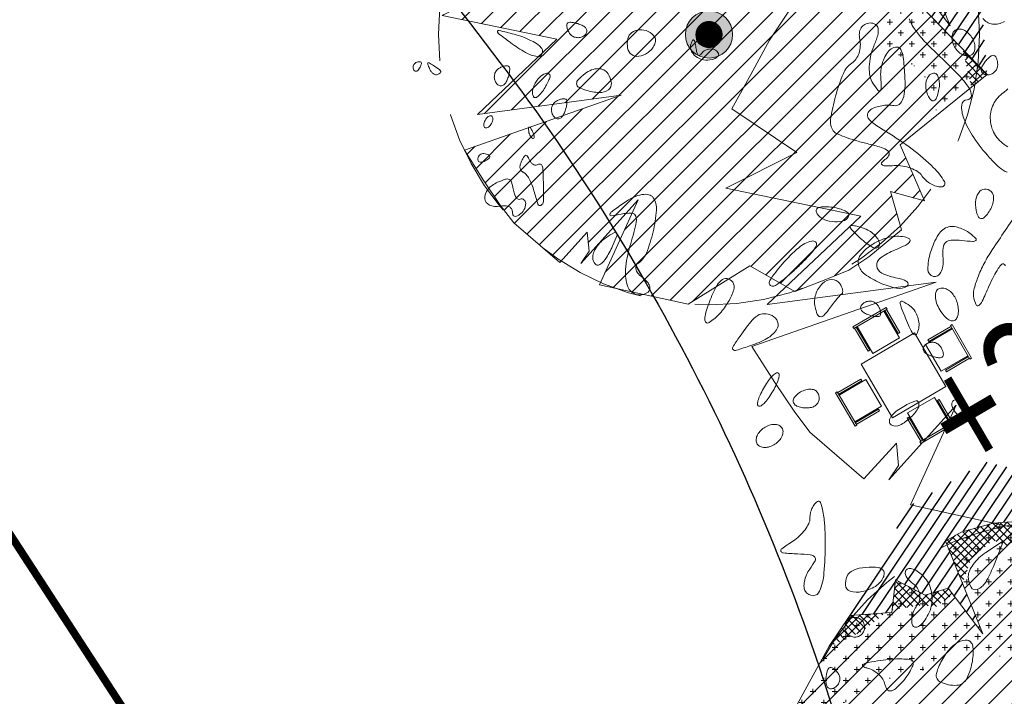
# Model space of a CAD drawing. Header units: millimetres. Extents: x -1402 to -179, y -280 to 6164.
# Tile 102 of 212: x -767 to -755, y 2757 to 2766. Entities that reach past the tile are written whole.
import ezdxf

# ---------------------------------------------------------------- set-up
doc = ezdxf.new("R2010")
doc.units = ezdxf.units.MM
for name, pattern in [('AJN-Limite', [1.25, 0.5, -0.25, 0, -0.25, 0, -0.25]), ('AJN-Projection', [0.375, 0.25, -0.125]), ('DASH', [0.35, 0.25, -0.1])]:
    doc.linetypes.add(name, pattern=pattern)
doc.layers.get('0').update_dxf_attribs({"linetype": 'CONTINUOUS'})
for name, color, linetype in [('AJN-2-SBT-V', 51, 'CONTINUOUS'), ('AJN-6-VGT-OMBRE', 251, 'CONTINUOUS'), ('AJN-6-VGT-OMBRE-G', 251, 'CONTINUOUS')]:
    doc.layers.add(name, color=color, linetype=linetype)
for name, color, linetype, lineweight, true_color in [('AJN-6-Etang', 7, 'CONTINUOUS', 15, 0x46a499), ('AJN-6-PAY-TRONC', 7, 'CONTINUOUS', 9, 0x1d3a2b), ('AJN-6-VGT- GRAND ARBRE', 7, 'CONTINUOUS', 9, 0x23583a), ('AJN-6-VGT-ARBRE 2', 7, 'CONTINUOUS', 9, 0x25601a), ('AJN-6-VGT-ARBRE 5', 7, 'CONTINUOUS', 9, 0x677f2e), ('AJN-6-VGT-Bouleau', 7, 'CONTINUOUS', 9, 0x2a6a10), ('AJN-6-VGT-MOTIF EXIST', 7, 'CONTINUOUS', 9, 0x23583a)]:
    doc.layers.add(name, color=color, linetype=linetype, lineweight=lineweight, true_color=true_color)
for name, color, linetype, lineweight in [('AJN-7-500-A', 10, 'CONTINUOUS', 18), ('AJN-8-252-H', 252, 'CONTINUOUS', 20), ('GEO-1-LIM-V', 10, 'AJN-Limite', 25)]:
    doc.layers.add(name, color=color, linetype=linetype, lineweight=lineweight)
doc.styles.get("Standard").update_dxf_attribs({"font": 'rs.shx', "bigfont": 'hztxt.shx'})
pattern_1 = [(45, (-4601.89262, 23.74093), (-0.0883883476, 0.0883883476), []), (135, (-4601.89262, 23.74093), (-0.0883883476, -0.0883883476), [])]

# ---------------------------------------------------------------- blocks, each defined once
blk = doc.blocks.new('table ext 1')
at = {"lineweight": 0, "ltscale": 0.1}
for p, q in [((-6648.44, -1492.046), (-6648.44, -1492.071)), ((-6648.44, -1492.071), (-6648.44, -1492.046)), ((-6648.44, -1492.046), (-6647.94, -1492.046)), ((-6647.94, -1492.071), (-6648.44, -1492.071)), ((-6648.428, -1492.071), (-6648.428, -1492.416)), ((-6648.403, -1492.416), (-6648.403, -1492.071)), ((-6648.39, -1492.071), (-6648.39, -1492.471)), ((-6647.99, -1492.471), (-6647.99, -1492.071)), ((-6647.978, -1492.416), (-6647.978, -1492.071)), ((-6647.953, -1492.071), (-6647.953, -1492.416)), ((-6647.94, -1492.046), (-6647.94, -1492.071)), ((-6647.94, -1492.071), (-6647.94, -1492.046)), ((-6648.428, -1492.416), (-6648.403, -1492.416)), ((-6647.953, -1492.416), (-6647.978, -1492.416)), ((-6647.79, -1492.517), (-6648.59, -1492.517)), ((-6648.59, -1492.517), (-6648.59, -1493.317)), ((-6648.39, -1492.471), (-6647.99, -1492.471)), ((-6647.79, -1493.317), (-6647.79, -1492.517)), ((-6649.061, -1492.667), (-6649.036, -1492.667)), ((-6649.036, -1492.667), (-6649.061, -1492.667)), ((-6649.061, -1492.667), (-6649.061, -1493.167)), ((-6649.036, -1493.167), (-6649.036, -1492.667)), ((-6649.036, -1492.679), (-6648.691, -1492.679)), ((-6648.691, -1492.704), (-6649.036, -1492.704)), ((-6648.691, -1492.679), (-6648.691, -1492.704)), ((-6647.344, -1492.679), (-6647.69, -1492.679)), ((-6647.69, -1492.679), (-6647.69, -1492.704)), ((-6647.69, -1492.704), (-6647.344, -1492.704)), ((-6647.344, -1493.167), (-6647.344, -1492.667)), ((-6647.319, -1492.667), (-6647.344, -1492.667)), ((-6647.344, -1492.667), (-6647.319, -1492.667)), ((-6647.319, -1492.667), (-6647.319, -1493.167)), ((-6649.036, -1492.717), (-6648.636, -1492.717)), ((-6648.636, -1492.717), (-6648.636, -1493.117)), ((-6647.344, -1492.717), (-6647.744, -1492.717)), ((-6647.744, -1492.717), (-6647.744, -1493.117)), ((-6649.061, -1493.167), (-6649.036, -1493.167)), ((-6649.036, -1493.167), (-6649.061, -1493.167)), ((-6648.636, -1493.117), (-6649.036, -1493.117)), ((-6648.691, -1493.129), (-6649.036, -1493.129)), ((-6649.036, -1493.154), (-6648.691, -1493.154)), ((-6648.691, -1493.154), (-6648.691, -1493.129)), ((-6647.744, -1493.117), (-6647.344, -1493.117)), ((-6647.69, -1493.154), (-6647.69, -1493.129)), ((-6647.69, -1493.129), (-6647.344, -1493.129)), ((-6647.344, -1493.154), (-6647.69, -1493.154)), ((-6647.319, -1493.167), (-6647.344, -1493.167)), ((-6647.344, -1493.167), (-6647.319, -1493.167)), ((-6648.59, -1493.317), (-6647.79, -1493.317)), ((-6648.428, -1493.763), (-6648.428, -1493.418)), ((-6648.428, -1493.418), (-6648.403, -1493.418)), ((-6648.403, -1493.418), (-6648.403, -1493.763)), ((-6648.39, -1493.763), (-6648.39, -1493.363)), ((-6648.39, -1493.363), (-6647.99, -1493.363)), ((-6647.99, -1493.363), (-6647.99, -1493.763)), ((-6647.953, -1493.418), (-6647.978, -1493.418)), ((-6647.978, -1493.418), (-6647.978, -1493.763)), ((-6647.953, -1493.763), (-6647.953, -1493.418)), ((-6647.94, -1493.763), (-6648.44, -1493.763)), ((-6648.44, -1493.788), (-6648.44, -1493.763)), ((-6648.44, -1493.763), (-6648.44, -1493.788)), ((-6648.44, -1493.788), (-6647.94, -1493.788)), ((-6647.94, -1493.788), (-6647.94, -1493.763)), ((-6647.94, -1493.763), (-6647.94, -1493.788))]:
    blk.add_line(p, q, dxfattribs=at)
blk = doc.blocks.new('ARBRE 2')
at = {"layer": 'AJN-6-VGT-OMBRE'}
h = blk.add_hatch(dxfattribs=at)
h.set_pattern_fill('ANSI31', color=256, scale=1.6, angle=45)
h.set_pattern_definition([(90, (-1859450.546, -3145762.69111), (-0.2, 3e-17), [])])
h.paths.add_polyline_path([(3.64, 4.599), (2.983, 5.847), (2.077, 6.504), (0.484, 6.39), (-0.363, 6.701), (-2.229, 5.852), (-2.624, 4.608), (-3.582, 5.482), (-5.154, 4.911), (-5.97, 3.233), (-5.724, 0.621), (-5.025, 1.165), (-5.343, 1.786), (-4.644, 1.863), (-4.325, 2.252), (-3.18, 1.863), (-4.92, 3.044), (-4.757, 3.39), (-4.298, 3.925), (-3.753, 4.349), (-2.353, 2.796), (-1.145, 5.669), (-0.7, 5.436), (0.191, 5.592), (0.318, 4.971), (1.909, 5.515), (2.863, 3.107), (5.343, 2.563), (4.635, 3.461)])
at = {"layer": 'AJN-6-VGT-ARBRE 2'}
blk.add_lwpolyline([(-4.757, 3.39), (-4.298, 3.925), (-3.753, 4.349), (-2.353, 2.796), (-1.145, 5.669), (-0.7, 5.436), (0.191, 5.592), (0.318, 4.971), (1.909, 5.515), (2.863, 3.107), (5.343, 2.563), (4.644, 0.311), (5.725, -0.389), (5.025, -0.621), (5.661, -1.165), (5.407, -2.02), (5.216, -2.485), (4.898, -2.952), (4.516, -3.496), (3.435, -3.573), (2.799, -4.971), (1.018, -5.671), (0.7, -3.729), (0.445, -5.515), (0.445, -5.204), (0.191, -4.894), (0.063, -5.748), (-1.208, -5.592), (-1.653, -5.437), (-2.226, -5.204), (-2.926, -4.894), (-0.827, -2.098), (-3.117, -4.117), (-2.608, -1.864), (-4.898, -2.796), (-4.198, -1.554), (-5.598, -1.554), (-5.661, -0.854), (-5.724, -0.156), (-5.724, 0.621), (-5.025, 1.165), (-5.343, 1.786), (-4.644, 1.863), (-4.325, 2.252), (-3.18, 1.863), (-4.92, 3.044)], close=True, dxfattribs=at)
at = {"layer": 'AJN-6-VGT-ARBRE 2', "const_width": 0.286}
blk.add_lwpolyline([(-0.143, 0, 1), (0.143, 0, 1)], format="xyb", close=True, dxfattribs=at)
blk = doc.blocks.new('Arbre 5')
at = {"layer": 'AJN-6-PAY-TRONC', "linetype": 'Continuous'}
h = blk.add_hatch(color=256, dxfattribs=at)
edge = h.paths.add_edge_path()
edge.add_arc((0, 0), 0.538, 0, 360)
at = {"layer": 'AJN-6-VGT-ARBRE 5'}
h = blk.add_hatch(dxfattribs=at)
h.set_pattern_fill('ANSI31', color=256, scale=3)
h.set_pattern_definition([(45, (-4601.89262, 23.74093), (-0.265165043, 0.265165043), [])])
h.paths.add_polyline_path([(-2.23, 5.901), (-1.496, 6.106), (-0.753, 6.158), (-0.43, 3.923), (2.381, 5.775), (2.641, 5.298), (3.533, 4.902), (3.274, 4.269), (5.028, 3.8), (4.436, 1.066), (6.335, -0.913), (4.353, -2.513), (4.903, -3.791), (4.135, -3.578), (4.379, -4.448), (3.636, -5.063), (3.185, -5.366), (2.62, -5.593), (1.95, -5.851), (0.933, -5.271), (-0.477, -6.143), (-2.496, -5.7), (-1.614, -3.766), (-2.916, -5.215), (-2.729, -4.937), (-2.771, -4.505), (-3.399, -5.195), (-4.446, -4.291), (-4.752, -3.884), (-5.126, -3.331), (-5.567, -2.632), (-2.003, -1.385), (-5.271, -1.82), (-3.461, -0.105), (-6.075, 0.436), (-4.701, 1.13), (-5.956, 1.971), (-5.593, 2.637), (-5.229, 3.302), (-4.762, 3.999), (-3.808, 4.066), (-3.72, 4.815), (-3.046, 4.463), (-2.526, 4.621), (-1.733, 3.584), (-2.584, 5.69)])
h = blk.add_hatch(dxfattribs=at)
h.set_pattern_fill('CROSS', color=256)
h.set_pattern_definition([(0, (-4601.89262, 23.74093), (0.25, 0.25), [0.125, -0.375]), (90, (-4601.83012, 23.67843), (-0.25, 0.25), [0.125, -0.375])])
h.paths.add_polyline_path([(5.028, 3.8), (3.274, 4.269), (3.533, 4.902), (2.641, 5.298), (2.381, 5.775), (-0.43, 3.923), (-0.753, 6.158), (-1.496, 6.106), (-2.23, 5.901), (-2.584, 5.69), (-1.733, 3.584), (-2.526, 4.621), (-3.046, 4.463), (-3.72, 4.815), (-3.808, 4.066), (-4.762, 3.999), (-5.229, 3.302), (-5.593, 2.637), (-5.956, 1.971), (-5.727, 1.818), (-4.803, 2.037), (-4.302, 2.481), (-3.558, 2.61), (-3.243, 2.638), (-3, 2.824), (-2.599, 3.039), (-2.07, 3.21), (-1.483, 3.11), (-1.039, 2.953), (-0.667, 2.981), (-0.324, 3.024), (0.235, 3.21), (1.208, 3.067), (1.608, 2.996), (2.195, 2.467), (2.281, 2.138), (2.911, 1.637), (3.24, 1.594), (3.626, 1.165), (3.998, 0.464), (3.998, 0.207), (3.998, -0.237), (4.857, -0.852), (5.113, -1.419), (5.18, -1.846), (6.335, -0.913), (4.436, 1.066)])
at = {"layer": 'AJN-6-VGT-ARBRE 5', "linetype": 'Continuous'}
h = blk.add_hatch(dxfattribs=at)
h.set_pattern_fill('ANSI37', color=256)
h.set_pattern_definition(pattern_1)
h.paths.add_polyline_path([(-0.753, 6.158), (-1.496, 6.106), (-2.23, 5.901), (-2.584, 5.69), (-2.198, 4.734), (-1.992, 5.311), (-1.495, 5.712), (-1.076, 5.551), (-0.671, 5.59)])
h = blk.add_hatch(dxfattribs=at)
h.set_pattern_fill('ANSI37', color=256)
h.set_pattern_definition(pattern_1)
h.paths.add_polyline_path([(2.641, 5.298), (2.381, 5.775), (1.695, 5.323), (2.492, 5.088), (3.122, 4.784), (3.389, 4.55), (3.533, 4.902)])
h = blk.add_hatch(dxfattribs=at)
h.set_pattern_fill('ANSI37', color=256)
h.set_pattern_definition(pattern_1)
h.paths.add_polyline_path([(-2.414, 4.473), (-2.526, 4.621), (-3.046, 4.463), (-3.72, 4.815), (-3.8, 4.135), (-3.133, 4.235), (-2.804, 4.196)])
h = blk.add_hatch(dxfattribs=at)
h.set_pattern_fill('ANSI37', color=256)
h.set_pattern_definition(pattern_1)
h.paths.add_polyline_path([(-3.956, 4.055), (-4.762, 3.999), (-5.229, 3.302), (-5.236, 3.29), (-4.505, 3.623)])
h = blk.add_hatch(dxfattribs=at)
h.set_pattern_fill('ANSI37', color=256)
h.set_pattern_definition(pattern_1)
h.paths.add_polyline_path([(5.028, 3.8), (3.904, 4.101), (4.1, 3.929), (4.58, 3.598), (4.81, 2.796)])
h = blk.add_hatch(dxfattribs=at)
h.set_pattern_fill('ANSI37', color=256)
h.set_pattern_definition(pattern_1)
h.paths.add_polyline_path([(5.77, -0.324), (5.974, -1.205), (6.335, -0.913)])
at = {"layer": 'AJN-6-VGT-OMBRE-G'}
h = blk.add_hatch(dxfattribs=at)
h.set_pattern_fill('ANSI31', color=256, scale=1.728, angle=11.1742)
h.set_pattern_definition([(56.174208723, (-3559528.00428, -1704447.6919), (-0.1794385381, 0.120240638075), [])])
h.paths.add_polyline_path([(6.03, 1.938), (6.192, 3.453), (5.773, 4.586), (4.276, 5.442), (3.702, 6.23), (1.519, 6.591), (0.416, 5.712), (0.082, 7.072), (-1.671, 7.504), (-3.413, 6.49), (-4.762, 3.999), (-3.808, 4.066), (-3.72, 4.815), (-3.046, 4.463), (-2.526, 4.621), (-1.733, 3.584), (-2.584, 5.69), (-2.23, 5.901), (-1.496, 6.106), (-0.753, 6.158), (-0.43, 3.923), (2.381, 5.775), (2.641, 5.298), (3.533, 4.902), (3.274, 4.269), (5.028, 3.8), (4.436, 1.066), (6.335, -0.913), (6.239, 0.319)])
at = {"layer": 'AJN-6-PAY-TRONC', "linetype": 'AJN-Projection', "ltscale": 10}
blk.add_circle((0, 0), 6.161, dxfattribs=at)
at = {"layer": 'AJN-6-PAY-TRONC', "linetype": 'Continuous'}
blk.add_circle((0, 0), 0.538, dxfattribs=at)
at = {"layer": 'AJN-6-VGT-ARBRE 2', "const_width": 0.309}
blk.add_lwpolyline([(-0.128, 0.086, 1), (0.128, -0.086, 1)], format="xyb", close=True, dxfattribs=at)
at = {"layer": 'AJN-6-VGT-ARBRE 5'}
blk.add_lwpolyline([(-2.23, 5.901), (-1.496, 6.106), (-0.753, 6.158), (-0.43, 3.923), (2.381, 5.775), (2.641, 5.298), (3.533, 4.902), (3.274, 4.269), (5.028, 3.8), (4.436, 1.066), (6.335, -0.913), (4.353, -2.513), (4.903, -3.791), (4.135, -3.578), (4.379, -4.448), (3.636, -5.063), (3.185, -5.366), (2.62, -5.593), (1.95, -5.851), (0.933, -5.271), (-0.477, -6.143), (-2.496, -5.7), (-1.614, -3.766), (-2.916, -5.215), (-2.729, -4.937), (-2.771, -4.505), (-3.399, -5.195), (-4.446, -4.291), (-4.752, -3.884), (-5.126, -3.331), (-5.567, -2.632), (-2.003, -1.385), (-5.271, -1.82), (-3.461, -0.105), (-6.075, 0.436), (-4.701, 1.13), (-5.956, 1.971), (-5.593, 2.637), (-5.229, 3.302), (-4.762, 3.999), (-3.808, 4.066), (-3.72, 4.815), (-3.046, 4.463), (-2.526, 4.621), (-1.733, 3.584), (-2.584, 5.69)], close=True, dxfattribs=at)
blk = doc.blocks.new('PAYSAGE 2')
at = {"layer": 'AJN-6-VGT-MOTIF EXIST'}
for points in [[(0.467, 14.908, 0.113218), (0.52, 14.858, 0.100252), (0.591, 14.834, 0.094071), (0.67, 14.838, 0.086463), (0.744, 14.87, -0.05529)], [(0.787, 13.998, -0.080796), (0.738, 13.952, 0.134518), (0.602, 13.797, 0.132046), (0.563, 13.594, 0.128313), (0.631, 13.394, 0.123555), (0.789, 13.25, -0.032417)], [(0.782, 12.92, -0.089457), (0.68, 12.982, -0.028367), (0.553, 13.109, -0.03349), (0.348, 13.371, -0.05754), (0.22, 13.616, -0.106571), (0.193, 13.788, -0.388323), (0.266, 13.858, 0.38217), (0.318, 13.907, 0.171121), (0.291, 14.007, 0.044745), (0.14, 14.191, 0.008811), (-0.167, 14.492, -0.01929), (-0.323, 14.653, -0.040841), (-0.429, 14.791, -0.055371), (-0.485, 14.903, -0.198383)], [(0.764, 11.722, -0.31669), (0.741, 11.731, 0.471127), (0.713, 11.734, 0.047312), (0.665, 11.676, 0.033225), (0.606, 11.578, 0.016936), (0.545, 11.448, -0.007503), (0.458, 11.255, -0.118992), (0.413, 11.199, -0.484642), (0.379, 11.207, -0.052133), (0.349, 11.296, -0.115651), (0.351, 11.401, -0.030501), (0.401, 11.562, -0.029278), (0.483, 11.743, -0.026382), (0.587, 11.919, -0.006026), (0.928, 12.418, -0.042303)]]:
    blk.add_lwpolyline(points, format="xyb", dxfattribs=at)
for points in [[(-5.626, 14.592, 0.032453), (-5.437, 14.469, 0.083104), (-5.284, 14.414, 0.334583), (-5.224, 14.444, 0.258836), (-5.227, 14.52, 0.104665), (-5.273, 14.568, 0.030882), (-5.361, 14.62, 0.029525), (-5.469, 14.668, 0.027919), (-5.584, 14.704, 0.00288), (-5.778, 14.752, 0.38002), (-5.798, 14.741, 0.329262), (-5.791, 14.718, 0.002577)], [(-4.708, 14.819, -0.082592), (-4.664, 14.789, -0.161196), (-4.645, 14.753, -0.182303), (-4.652, 14.715, -0.108972), (-4.684, 14.682, -0.093332), (-4.732, 14.662, -0.09642), (-4.784, 14.661, -0.099167), (-4.831, 14.679, -0.105053), (-4.867, 14.714, -0.042167), (-4.89, 14.756, -0.061769), (-4.902, 14.798, -0.081139), (-4.903, 14.831, -0.210953), (-4.89, 14.85, -0.151918), (-4.863, 14.858, -0.038439), (-4.817, 14.854, -0.035638), (-4.763, 14.84, -0.029505)], [(-3.77, 14.668, -0.156819), (-3.757, 14.622, -0.097386), (-3.771, 14.567, -0.079459), (-3.808, 14.511, -0.06085), (-3.863, 14.463, -0.103624), (-3.975, 14.419, -0.202875), (-4.066, 14.44, -0.1934), (-4.118, 14.522, -0.094876), (-4.116, 14.647, -0.191124), (-4.065, 14.726, -0.139481), (-3.966, 14.761, -0.123736), (-3.853, 14.739, -0.139398)], [(-3.233, 14.671, 0.105053), (-3.223, 14.623, 0.099167), (-3.194, 14.581, 0.09642), (-3.15, 14.554, 0.093332), (-3.099, 14.544, 0.108972), (-3.053, 14.554, 0.182303), (-3.027, 14.581, 0.161196), (-3.023, 14.622, 0.082592), (-3.043, 14.671, 0.029505), (-3.077, 14.72, 0.035638), (-3.114, 14.761, 0.038439), (-3.15, 14.79, 0.151918), (-3.177, 14.798, 0.210953), (-3.198, 14.789, 0.081139), (-3.217, 14.761, 0.061769), (-3.229, 14.72, 0.042167)], [(-0.942, 14.548, 0.047539), (-0.983, 14.418, 0.046094), (-0.999, 14.281, 0.049783), (-0.99, 14.158, 0.107945), (-0.954, 14.071, 0.013518), (-0.885, 13.977, 0.426845), (-0.86, 13.974, 0.228909), (-0.845, 14.006, 0.006895), (-0.852, 14.158, -0.05426), (-0.846, 14.263, -0.05031), (-0.818, 14.368, -0.053878), (-0.773, 14.456, -0.102906), (-0.718, 14.513, -0.138052), (-0.643, 14.537, -0.287786), (-0.593, 14.507, -0.093696), (-0.561, 14.406, -0.012133), (-0.541, 14.179, -0.027829), (-0.54, 13.997, -0.073282), (-0.565, 13.869, -0.134574), (-0.614, 13.798, -0.227875), (-0.682, 13.781, 0.054414), (-0.756, 13.788, 0.038629), (-0.839, 13.78, 0.039127), (-0.919, 13.76, 0.064362), (-0.98, 13.73, 0.165555), (-1.021, 13.677, 0.240751), (-1.013, 13.62, 0.088434), (-0.941, 13.549, 0.015109), (-0.779, 13.444, -0.025628), (-0.444, 13.218, -0.035218), (-0.17, 12.98, -0.060609), (-0.029, 12.8, -0.573448), (-0.067, 12.731, -0.082933), (-0.133, 12.74, -0.053446), (-0.205, 12.771, -0.052125), (-0.271, 12.818, -0.066185), (-0.319, 12.874, 0.10363), (-0.375, 12.929, 0.053776), (-0.464, 12.974, 0.050148), (-0.568, 13.001, 0.053806), (-0.674, 13.007, -0.014665), (-0.794, 13.003, -0.172654), (-0.838, 13.019, -0.443452), (-0.839, 13.047, -0.045211), (-0.782, 13.095, 0.165596), (-0.743, 13.147, 0.310046), (-0.758, 13.196, 0.095102), (-0.845, 13.242, 0.016341), (-1.026, 13.291, -0.013682), (-1.179, 13.332, -0.018079), (-1.317, 13.378, -0.015619), (-1.427, 13.423, -0.142117), (-1.466, 13.456, -0.186944), (-1.499, 13.605, -0.029067), (-1.434, 13.905, -0.030465), (-1.333, 14.198, -0.149472), (-1.223, 14.331, 0.099885), (-1.17, 14.384, 0.066843), (-1.132, 14.461, 0.06366), (-1.115, 14.549, 0.071345), (-1.122, 14.636, -0.077716), (-1.127, 14.718, -0.115787), (-1.104, 14.786, -0.131374), (-1.056, 14.831, -0.116554), (-0.99, 14.849, -0.143307), (-0.92, 14.831, -0.222136), (-0.885, 14.78, -0.111844), (-0.891, 14.689, -0.028173)], [(0.11, 14.527, 0.064853), (0.158, 14.472, 0.082425), (0.216, 14.435, 0.098894), (0.273, 14.424, 0.148195), (0.321, 14.438, 0.148195), (0.354, 14.477, 0.098894), (0.365, 14.534, 0.082425), (0.354, 14.601, 0.064853), (0.322, 14.667, 0.064853), (0.274, 14.723, 0.082425), (0.217, 14.759, 0.098894), (0.16, 14.771, 0.148195), (0.111, 14.756, 0.148195), (0.079, 14.717, 0.098894), (0.067, 14.66, 0.082425), (0.078, 14.593, 0.064853)], [(-3.029, 14.377, -0.116913), (-3.138, 14.372, -0.11436), (-3.239, 14.418, -0.134855), (-3.299, 14.496, -0.190578), (-3.3, 14.582, -0.035366), (-3.28, 14.625, -0.466877), (-3.265, 14.628, -0.171264), (-3.251, 14.606, -0.011225), (-3.237, 14.531, 0.021023), (-3.224, 14.466, 0.127952), (-3.207, 14.435, 0.347413), (-3.188, 14.432, 0.112864), (-3.164, 14.454, -0.127561), (-3.115, 14.497, -0.11457), (-3.048, 14.513, -0.124746), (-2.985, 14.498, -0.167583), (-2.946, 14.455, -0.207), (-2.945, 14.434, -0.103483), (-2.961, 14.412, -0.074397), (-2.99, 14.391, -0.047674)], [(0.658, 14.306, -0.105053), (0.647, 14.257, -0.099167), (0.618, 14.216, -0.09642), (0.575, 14.188, -0.093332), (0.523, 14.179, -0.108972), (0.478, 14.189, -0.182303), (0.451, 14.216, -0.161196), (0.447, 14.257, -0.082592), (0.467, 14.306, -0.029505), (0.501, 14.354, -0.035638), (0.539, 14.395, -0.038439), (0.575, 14.424, -0.151918), (0.602, 14.433, -0.210953), (0.623, 14.423, -0.081139), (0.641, 14.395, -0.061769), (0.654, 14.354, -0.042167)], [(-6.812, 14.251, -0.082592), (-6.831, 14.232, -0.161196), (-6.85, 14.225, -0.182303), (-6.868, 14.232, -0.108972), (-6.882, 14.251, -0.093332), (-6.888, 14.276, -0.09642), (-6.884, 14.302, -0.099167), (-6.871, 14.323, -0.105053), (-6.851, 14.338, -0.042167), (-6.828, 14.346, -0.061769), (-6.807, 14.348, -0.081139), (-6.79, 14.346, -0.210953), (-6.782, 14.338, -0.151918), (-6.78, 14.324, -0.038439), (-6.786, 14.302, -0.035638), (-6.797, 14.276, -0.029505)], [(-6.574, 14.183, -0.17131), (-6.599, 14.181, -0.095191), (-6.628, 14.195, -0.075283), (-6.655, 14.222, -0.055234), (-6.676, 14.259, -0.011938), (-6.699, 14.317, -0.327416), (-6.695, 14.332, -0.309569), (-6.68, 14.333, -0.011213), (-6.625, 14.299, -0.007234), (-6.547, 14.246, -0.137048), (-6.528, 14.223, -0.364836), (-6.534, 14.205, -0.042895)], [(-5.648, 14.282, -0.151918), (-5.64, 14.255, -0.038439), (-5.644, 14.209, -0.035638), (-5.658, 14.155, -0.029505), (-5.679, 14.1, -0.082592), (-5.709, 14.057, -0.161196), (-5.745, 14.037, -0.182303), (-5.783, 14.045, -0.108972), (-5.816, 14.077, -0.093332), (-5.836, 14.125, -0.09642), (-5.837, 14.177, -0.099167), (-5.819, 14.224, -0.105053), (-5.784, 14.259, -0.042167), (-5.742, 14.282, -0.061769), (-5.7, 14.295, -0.081139), (-5.667, 14.295, -0.210953)], [(-4.371, 14.194, -0.122688), (-4.328, 14.073, -0.263504), (-4.367, 13.986, -0.172994), (-4.484, 13.95, -0.061269), (-4.66, 13.981, -0.050369), (-4.75, 14.018, -0.26586), (-4.777, 14.062, -0.20736), (-4.756, 14.116, -0.032457), (-4.668, 14.195, -0.070045), (-4.584, 14.242, -0.095415), (-4.499, 14.259, -0.113088), (-4.425, 14.242, -0.134633)], [(-5.123, 14.18, -0.2252), (-5.119, 14.154, -0.029412), (-5.139, 14.1, -0.029555), (-5.173, 14.035, -0.020646), (-5.218, 13.966, -0.036408), (-5.267, 13.907, -0.155351), (-5.307, 13.885, -0.32948), (-5.334, 13.898, -0.1144), (-5.345, 13.942, -0.115814), (-5.324, 14.046, -0.080554), (-5.257, 14.146, -0.115534), (-5.179, 14.198, -0.349578)], [(-0.104, 13.972, -0.034019), (-0.126, 13.892, -0.131573), (-0.155, 13.85, -0.290264), (-0.186, 13.845, -0.142677), (-0.219, 13.873, -0.094783), (-0.264, 13.982, -0.102202), (-0.265, 14.098, -0.145728), (-0.222, 14.177, -0.253202), (-0.152, 14.199, -0.212536), (-0.121, 14.176, -0.080535), (-0.101, 14.124, -0.061283), (-0.094, 14.053, -0.041736)], [(-4.909, 13.857, -0.151918), (-4.901, 13.83, -0.038439), (-4.906, 13.784, -0.035638), (-4.919, 13.73, -0.029505), (-4.941, 13.674, -0.082592), (-4.97, 13.631, -0.161196), (-5.007, 13.612, -0.182303), (-5.045, 13.619, -0.108972), (-5.078, 13.651, -0.093332), (-5.098, 13.699, -0.09642), (-5.099, 13.751, -0.099167), (-5.081, 13.798, -0.105053), (-5.046, 13.833, -0.042167), (-5.003, 13.857, -0.061769), (-4.962, 13.869, -0.081139), (-4.929, 13.869, -0.210953)], [(-5.906, 13.646, 0.085235), (-5.929, 13.631, 0.053414), (-5.95, 13.606, 0.051777), (-5.967, 13.576, 0.064269), (-5.975, 13.546, 0.076764), (-5.974, 13.52, 0.154201), (-5.965, 13.501, 0.186277), (-5.948, 13.494, 0.117858), (-5.927, 13.498, 0.085235), (-5.904, 13.513, 0.053414), (-5.883, 13.538, 0.051777), (-5.867, 13.567, 0.064269), (-5.859, 13.598, 0.076764), (-5.859, 13.624, 0.154201), (-5.868, 13.642, 0.186277), (-5.885, 13.65, 0.117858)], [(-5.397, 13.468, 0.051402), (-5.392, 13.432, 0.05415), (-5.38, 13.399, 0.060344), (-5.363, 13.373, 0.126455), (-5.343, 13.359, 0.296942), (-5.329, 13.362, 0.208169), (-5.323, 13.377, 0.077125), (-5.329, 13.408, 0.028489), (-5.346, 13.448, 0.018894), (-5.369, 13.49, 0.168741), (-5.385, 13.504, 0.470617), (-5.395, 13.498, 0.054073)], [(-5.973, 13.162, 0.108373), (-6, 13.16, 0.099685), (-6.025, 13.146, 0.095498), (-6.043, 13.124, 0.090427), (-6.052, 13.096, 0.136093), (-6.049, 13.071, 0.190788), (-6.033, 13.055, 0.140899), (-6.006, 13.051, 0.067432), (-5.972, 13.061, 0.039415), (-5.912, 13.094, 0.25701), (-5.896, 13.123, 0.315493), (-5.913, 13.147, 0.050477)], [(-5.288, 13.017, -0.159372), (-5.314, 13.014, -0.096868), (-5.342, 13.026, -0.078585), (-5.368, 13.051, -0.059737), (-5.388, 13.085, 0.034872), (-5.413, 13.132, 0.31288), (-5.433, 13.14, 0.212236), (-5.454, 13.125, 0.018661), (-5.487, 13.065, 0.050985), (-5.505, 13.015, 0.105425), (-5.507, 12.973, 0.138926), (-5.493, 12.941, 0.122454), (-5.463, 12.92, -0.136938), (-5.428, 12.894, -0.036652), (-5.39, 12.837, -0.034289), (-5.354, 12.762, -0.029575), (-5.327, 12.679, 0.017794), (-5.276, 12.508, 0.473605), (-5.237, 12.493, 0.259558), (-5.206, 12.545, 0.012617), (-5.205, 12.749, 0.003433), (-5.211, 12.946, 0.066424), (-5.221, 13.006, 0.312976), (-5.245, 13.025, 0.119125)], [(-5.504, 12.574, -0.220419), (-5.532, 12.574, -0.129534), (-5.559, 12.596, -0.075861), (-5.58, 12.641, -0.032705), (-5.596, 12.706, 0.032818), (-5.618, 12.796, 0.22157), (-5.648, 12.829, 0.183533), (-5.696, 12.831, 0.021812), (-5.798, 12.791, 0.108457), (-5.923, 12.699, 0.205579), (-5.961, 12.582, 0.273129), (-5.901, 12.498, 0.147565), (-5.77, 12.482, -0.042759), (-5.7, 12.488, -0.102386), (-5.65, 12.477, -0.147697), (-5.619, 12.451, -0.132187), (-5.606, 12.411, 0.070424), (-5.598, 12.371, 0.218902), (-5.58, 12.352, 0.193538), (-5.552, 12.352, 0.055263), (-5.512, 12.374, 0.114659), (-5.456, 12.436, 0.116515), (-5.434, 12.516, 0.228139), (-5.456, 12.566, 0.290864)], [(-3.788, 12.592, -0.166754), (-3.747, 12.432, -0.037775), (-3.79, 12.15, -0.038184), (-3.876, 11.877, -0.152713), (-3.985, 11.743, 0.187023), (-4.01, 11.708, 0.146572), (-4.008, 11.66, 0.099052), (-3.977, 11.607, 0.055203), (-3.92, 11.557, -0.059505), (-3.865, 11.506, -0.105118), (-3.835, 11.452, -0.149708), (-3.835, 11.404, -0.173231), (-3.863, 11.367, -0.218105), (-4.009, 11.344, -0.238019), (-4.114, 11.44, -0.112826), (-4.145, 11.667, -0.049799), (-4.089, 11.965, 0.009083), (-4.011, 12.248, 0.129018), (-4.012, 12.352, 0.333506), (-4.065, 12.393, 0.057695), (-4.201, 12.38, -0.015691), (-4.329, 12.357, -0.533445), (-4.346, 12.377, -0.17561), (-4.32, 12.416, -0.005846), (-4.164, 12.527, -0.040551), (-4.044, 12.598, -0.069405), (-3.933, 12.633, -0.097157), (-3.845, 12.631, -0.194822)], [(0.589, 12.652, -0.135188), (0.605, 12.604, -0.062056), (0.599, 12.538, -0.054875), (0.576, 12.465, -0.049969), (0.537, 12.397, -0.051615), (0.484, 12.336, -0.240886), (0.44, 12.324, -0.240886), (0.405, 12.352, -0.051615), (0.38, 12.429, -0.095829), (0.376, 12.569, -0.148358), (0.429, 12.676, -0.253867), (0.511, 12.703, -0.205169)], [(-1.263, 12.364, -0.264952), (-1.32, 12.299, -0.097357), (-1.445, 12.281, -0.084765), (-1.583, 12.312, -0.149534), (-1.672, 12.386, -0.176123), (-1.683, 12.43, -0.256649), (-1.66, 12.461, -0.110288), (-1.598, 12.476, -0.030483), (-1.497, 12.472, -0.030935), (-1.402, 12.455, -0.05004), (-1.325, 12.429, -0.066988), (-1.274, 12.397, -0.274667)], [(-0.867, 11.99, -0.214681), (-0.883, 11.954, -0.22275), (-0.921, 11.942, -0.100348), (-0.981, 11.965, -0.035237), (-1.057, 12.019, -0.012711), (-1.13, 12.083, -0.017822), (-1.192, 12.144, -0.014236), (-1.239, 12.196, -0.176553), (-1.248, 12.221, -0.407084), (-1.236, 12.234, -0.044074), (-1.192, 12.231, -0.034664), (-1.13, 12.217, -0.019009), (-1.057, 12.192, -0.054778), (-0.984, 12.154, -0.05745), (-0.923, 12.102, -0.064053), (-0.881, 12.045, -0.125677)], [(0.301, 12.131, -0.022324), (0.376, 12.066, -0.447167), (0.376, 12.039, -0.195941), (0.337, 12.027, -0.008683), (0.193, 12.039, 0.037314), (0.056, 12.044, 0.184173), (-0.014, 12.013, 0.183319), (-0.047, 11.944, 0.036916), (-0.047, 11.806, -0.053557), (-0.05, 11.708, -0.089589), (-0.075, 11.63, -0.128706), (-0.119, 11.584, -0.192983), (-0.172, 11.575, -0.362505), (-0.244, 11.665, -0.068835), (-0.208, 11.889, -0.060726), (-0.107, 12.117, -0.194744), (0.024, 12.216, -0.093931), (0.083, 12.221, -0.046341), (0.157, 12.205, -0.043753), (0.234, 12.174, -0.048806)], [(-4.303, 11.989, -0.03301), (-4.392, 11.819, -0.110887), (-4.478, 11.729, -0.372932), (-4.538, 11.737, -0.175918), (-4.568, 11.814, -0.101161), (-4.557, 11.88, -0.052761), (-4.519, 11.954, -0.049393), (-4.461, 12.024, -0.053738), (-4.393, 12.08, -0.012098), (-4.29, 12.143, -0.343021), (-4.26, 12.139, -0.295079), (-4.254, 12.108, -0.010223)], [(-0.545, 12.085, -0.089729), (-0.482, 12.059, -0.434566), (-0.475, 12.025, -0.122332), (-0.528, 11.981, -0.015109), (-0.666, 11.918, 0.0535), (-0.854, 11.815, 0.26859), (-0.903, 11.711, 0.272431), (-0.836, 11.617, 0.054501), (-0.634, 11.553, -0.033322), (-0.559, 11.532, -0.090374), (-0.511, 11.505, -0.222394), (-0.497, 11.477, -0.251912), (-0.511, 11.451, -0.198911), (-0.648, 11.424, -0.053956), (-0.862, 11.493, -0.053941), (-1.058, 11.606, -0.182135), (-1.138, 11.728, -0.231181), (-1.105, 11.863, -0.084645), (-0.952, 11.994, -0.07522), (-0.743, 12.081, -0.111189)], [(-1.863, 11.755, -0.012411), (-1.991, 11.634, -0.018028), (-2.11, 11.533, -0.013774), (-2.212, 11.458, -0.2056), (-2.254, 11.449, -0.528935), (-2.284, 11.522, -0.035916), (-2.123, 11.734, -0.033191), (-1.91, 11.947, -0.125568), (-1.743, 12.032, -0.224438), (-1.692, 12.021, -0.341817), (-1.682, 11.979, -0.076554), (-1.738, 11.889, -0.016743)], [(-2.762, 11.501, -0.225146), (-2.749, 11.404, -0.056778), (-2.815, 11.253, -0.052513), (-2.929, 11.097, -0.062143), (-3.068, 10.979, -0.291462), (-3.101, 10.978, -0.242552), (-3.12, 11.009, -0.07646), (-3.114, 11.085, -0.02564), (-3.082, 11.193, -0.024207), (-2.995, 11.407, -0.092061), (-2.912, 11.524, -0.237332), (-2.834, 11.548, -0.20851)], [(-1.381, 11.485, -0.039921), (-1.357, 11.442, -0.059196), (-1.344, 11.402, -0.077854), (-1.343, 11.369, -0.219396), (-1.355, 11.35, 0.065351), (-1.379, 11.329, 0.00851), (-1.423, 11.277, 0.009791), (-1.474, 11.214, 0.008043), (-1.525, 11.144, -0.039372), (-1.588, 11.069, -0.257249), (-1.634, 11.056, -0.251847), (-1.67, 11.087, -0.038064), (-1.699, 11.182, -0.134021), (-1.691, 11.344, -0.12408), (-1.602, 11.485, -0.181964), (-1.482, 11.536, -0.262945)], [(0.094, 11.327, -0.061875), (0.128, 11.259, -0.051278), (0.147, 11.18, -0.053305), (0.149, 11.102, -0.08825), (0.132, 11.039, -0.202618), (0.097, 11.006, -0.181468), (0.046, 11.007, -0.104212), (-0.015, 11.048, -0.047867), (-0.074, 11.122, -0.0466), (-0.122, 11.21, -0.066561), (-0.145, 11.296, -0.086673), (-0.142, 11.367, -0.195654), (-0.113, 11.41, -0.142666), (-0.065, 11.425, -0.09965), (-0.008, 11.414, -0.08433), (0.048, 11.38, -0.067639)], [(-0.889, 11.201, -0.042167), (-0.865, 11.158, -0.061769), (-0.853, 11.117, -0.081139), (-0.853, 11.084, -0.210953), (-0.865, 11.064, -0.151918), (-0.892, 11.057, -0.038439), (-0.938, 11.061, -0.035638), (-0.992, 11.074, -0.029505), (-1.048, 11.096, -0.082592), (-1.091, 11.126, -0.161196), (-1.11, 11.162, -0.182303), (-1.103, 11.2, -0.108972), (-1.071, 11.233, -0.093332), (-1.023, 11.253, -0.09642), (-0.971, 11.254, -0.099167), (-0.924, 11.236, -0.105053)], [(-0.362, 10.907, -0.048128), (-0.384, 10.835, -0.386542), (-0.413, 10.821, -0.200248), (-0.448, 10.85, -0.021014), (-0.494, 10.948, -0.003832), (-0.589, 11.18, -0.115235), (-0.599, 11.242, -0.544177), (-0.573, 11.256, -0.027052), (-0.475, 11.195, -0.08446), (-0.42, 11.142, -0.063441), (-0.38, 11.068, -0.063053), (-0.359, 10.985, -0.080832)], [(-2.255, 11.07, -0.205797), (-2.182, 10.988, -0.23989), (-2.197, 10.886, -0.112719), (-2.32, 10.775, -0.044416), (-2.529, 10.682, -0.006419), (-2.715, 10.622, -0.253174), (-2.757, 10.63, -0.380298), (-2.762, 10.664, -0.010411), (-2.671, 10.799, -0.013592), (-2.529, 10.989, -0.081676), (-2.439, 11.072, -0.157934), (-2.355, 11.094, -0.096127)], [(-0.08, 10.67, -0.042167), (-0.057, 10.627, -0.061769), (-0.045, 10.586, -0.081139), (-0.044, 10.553, -0.210953), (-0.057, 10.533, -0.151918), (-0.084, 10.525, -0.038439), (-0.13, 10.529, -0.035638), (-0.184, 10.543, -0.029505), (-0.239, 10.565, -0.082592), (-0.283, 10.594, -0.161196), (-0.302, 10.631, -0.182303), (-0.295, 10.668, -0.108972), (-0.263, 10.702, -0.093332), (-0.214, 10.722, -0.09642), (-0.163, 10.723, -0.099167), (-0.116, 10.705, -0.105053)], [(-2.196, 10.184, -0.026766), (-2.239, 10.1, -0.024204), (-2.292, 10.017, -0.024967), (-2.346, 9.948, -0.067616), (-2.393, 9.906, -0.190341), (-2.424, 9.9, -0.335455), (-2.441, 9.918, -0.102785), (-2.436, 9.968, -0.027796), (-2.408, 10.044, -0.026766), (-2.365, 10.129, -0.024204), (-2.313, 10.212, -0.024967), (-2.258, 10.281, -0.067616), (-2.211, 10.322, -0.190341), (-2.18, 10.329, -0.335455), (-2.163, 10.311, -0.102785), (-2.168, 10.26, -0.027796)], [(-1.668, 10.077, -0.092995), (-1.649, 10.031, -0.096318), (-1.648, 9.982, -0.099231), (-1.665, 9.938, -0.105429), (-1.698, 9.905, -0.089642), (-1.746, 9.884, -0.053229), (-1.808, 9.877, -0.051032), (-1.874, 9.882, -0.06081), (-1.933, 9.901, -0.139169), (-1.971, 9.934, -0.191142), (-1.98, 9.978, -0.138808), (-1.957, 10.027, -0.066118), (-1.903, 10.073, -0.062283), (-1.835, 10.107, -0.080552), (-1.766, 10.119, -0.097988), (-1.707, 10.109, -0.153634)], [(-0.372, 9.96, -0.291414), (-0.371, 9.87, -0.069655), (-0.471, 9.748, -0.0667), (-0.604, 9.655, -0.231296), (-0.707, 9.653, -0.214542), (-0.737, 9.688, -0.177225), (-0.734, 9.738, -0.099152), (-0.692, 9.798, -0.045552), (-0.618, 9.857, -0.017964), (-0.532, 9.91, -0.029198), (-0.456, 9.947, -0.029196), (-0.395, 9.968, -0.327354)], [(0.277, 9.859, -0.042167), (0.273, 9.811, -0.061769), (0.26, 9.77, -0.081139), (0.242, 9.742, -0.210953), (0.221, 9.732, -0.151918), (0.194, 9.741, -0.038439), (0.158, 9.77, -0.035638), (0.12, 9.811, -0.029505), (0.086, 9.859, -0.082592), (0.066, 9.908, -0.161196), (0.07, 9.949, -0.182303), (0.097, 9.977, -0.108972), (0.142, 9.986, -0.093332), (0.193, 9.977, -0.09642), (0.237, 9.949, -0.099167), (0.266, 9.908, -0.105053)], [(-2.128, 9.62, -0.148195), (-2.113, 9.572, -0.098894), (-2.125, 9.515, -0.082425), (-2.161, 9.457, -0.064853), (-2.217, 9.409, -0.064853), (-2.283, 9.377, -0.082425), (-2.349, 9.366, -0.098894), (-2.407, 9.378, -0.148195), (-2.446, 9.41, -0.148195), (-2.46, 9.459, -0.098894), (-2.448, 9.516, -0.082425), (-2.412, 9.573, -0.064853), (-2.357, 9.621, -0.064853), (-2.291, 9.653, -0.082425), (-2.224, 9.664, -0.098894), (-2.167, 9.653, -0.148195)], [(-1.568, 8.128, -0.020549), (-1.584, 7.745, -0.077277), (-1.64, 7.511, -0.302139), (-1.725, 7.454, -0.253381), (-1.824, 7.506, -0.133129), (-1.842, 7.561, -0.062525), (-1.837, 7.637, -0.055439), (-1.811, 7.72, -0.050964), (-1.767, 7.797, 0.029144), (-1.7, 7.903, 0.305131), (-1.704, 7.952, 0.19941), (-1.756, 7.98, 0.013833), (-1.925, 7.992, -0.006505), (-2.109, 8.004, -0.291422), (-2.139, 8.025, -0.342106), (-2.129, 8.058, -0.007858), (-1.987, 8.155, 0.042867), (-1.901, 8.224, 0.044377), (-1.828, 8.305, 0.048517), (-1.78, 8.386, 0.119197), (-1.765, 8.454, -0.061647), (-1.76, 8.516, -0.051227), (-1.739, 8.579, -0.05329), (-1.707, 8.634, -0.088545), (-1.669, 8.67, -0.485587), (-1.63, 8.657, -0.04071), (-1.597, 8.539, -0.03046), (-1.575, 8.357, -0.015663)], [(0.602, 7.831, -0.040994), (0.5, 7.624, -0.162144), (0.394, 7.532, -0.388538), (0.315, 7.561, -0.112007), (0.279, 7.699, -0.115047), (0.293, 7.771, -0.049486), (0.343, 7.856, -0.045423), (0.416, 7.94, -0.044955), (0.503, 8.01), (0.733, 8.161)], [(-0.959, 7.821, -0.052912), (-0.877, 7.814, -0.143412), (-0.826, 7.787, -0.199708), (-0.807, 7.744, -0.11388), (-0.819, 7.687, -0.14936), (-0.921, 7.573, -0.087259), (-1.094, 7.505, -0.116299), (-1.246, 7.511, -0.32962), (-1.308, 7.589, -0.098195), (-1.29, 7.695, -0.157331), (-1.234, 7.765, -0.108517), (-1.129, 7.806, -0.033487)], [(-0.262, 7.656, -0.089142), (-0.212, 7.561, -0.063014), (-0.19, 7.442, -0.06159), (-0.199, 7.318, -0.075439), (-0.238, 7.21, -0.033071), (-0.295, 7.119, -0.075908), (-0.352, 7.062, -0.146062), (-0.4, 7.044, -0.267831), (-0.436, 7.062, -0.133609), (-0.452, 7.112, -0.062418), (-0.447, 7.18, -0.055308), (-0.424, 7.255, -0.05073), (-0.384, 7.325, 0.098155), (-0.351, 7.398, 0.103401), (-0.349, 7.477, 0.101431), (-0.379, 7.551, 0.090987), (-0.437, 7.611, -0.049825), (-0.495, 7.662, -0.090866), (-0.529, 7.715, -0.140486), (-0.534, 7.761, -0.20722), (-0.512, 7.795, -0.199587), (-0.465, 7.804, -0.075406), (-0.4, 7.78, -0.059359), (-0.328, 7.729, -0.042377)], [(-1.08, 7.115, -0.099038), (-1.061, 7.069, -0.097945), (-1.062, 7.019, -0.097945), (-1.081, 6.974, -0.099038), (-1.116, 6.939, -0.099038), (-1.162, 6.92, -0.097945), (-1.211, 6.92, -0.097945), (-1.257, 6.94, -0.099038), (-1.292, 6.975, -0.099038), (-1.311, 7.021, -0.097945), (-1.31, 7.07, -0.097945), (-1.291, 7.116, -0.099038), (-1.256, 7.151, -0.099038), (-1.21, 7.169, -0.097945), (-1.161, 7.169, -0.097945), (-1.115, 7.15, -0.099038)], [(0.32, 6.841, -0.119946), (0.338, 6.789, -0.035796), (0.341, 6.704, -0.033633), (0.331, 6.604, -0.030751), (0.307, 6.504, -0.040674), (0.261, 6.385, -0.125821), (0.205, 6.32, -0.144465), (0.13, 6.295, -0.060316), (0.023, 6.303, -0.050389), (-0.078, 6.335, -0.18188), (-0.125, 6.38, -0.174117), (-0.132, 6.447, -0.045488), (-0.097, 6.551, -0.054209), (0.003, 6.72, -0.080945), (0.125, 6.838, -0.129885), (0.238, 6.88, -0.27628)], [(-0.439, 6.605, -0.227235), (-0.433, 6.566, -0.04317), (-0.461, 6.498, -0.038405), (-0.51, 6.417, -0.02687), (-0.576, 6.335, -0.030339), (-0.662, 6.25, -0.147056), (-0.724, 6.222, -0.27692), (-0.768, 6.241, -0.102108), (-0.797, 6.305, 0.091726), (-0.826, 6.374, 0.06288), (-0.882, 6.439, 0.060953), (-0.954, 6.49, 0.072936), (-1.033, 6.519, -0.102605), (-1.082, 6.54, -0.555633), (-1.081, 6.563, -0.077579), (-1.01, 6.589, -0.010915), (-0.857, 6.615, -0.017961), (-0.711, 6.632, -0.025631), (-0.581, 6.635, -0.023782), (-0.477, 6.628, -0.216869)], [(-1.4, 6.447, -0.105053), (-1.381, 6.401, -0.099167), (-1.383, 6.35, -0.09642), (-1.404, 6.303, -0.093332), (-1.442, 6.266, -0.108972), (-1.485, 6.25, -0.182303), (-1.522, 6.258, -0.161196), (-1.548, 6.29, -0.082592), (-1.559, 6.342, -0.029505), (-1.557, 6.401, -0.035638), (-1.548, 6.456, -0.038439), (-1.534, 6.5, -0.151918), (-1.516, 6.522, -0.210953), (-1.493, 6.526, -0.081139), (-1.463, 6.512, -0.061769), (-1.43, 6.485, -0.042167)]]:
    blk.add_lwpolyline(points, format="xyb", close=True, dxfattribs=at)
at = {"layer": 'AJN-6-VGT- GRAND ARBRE', "linetype": 'Continuous', "xscale": 0.567, "yscale": 0.567, "zscale": 0.567}
for p in [(-3.068, 14.7), (1.449, 4.929)]:
    blk.add_blockref('Arbre 5', p, dxfattribs=at)
at = {"layer": 'AJN-6-VGT-Bouleau', "xscale": 0.7199999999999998, "yscale": 0.7199999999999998, "zscale": 0.7199999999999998, "rotation": 326.174208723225}
blk.add_blockref('ARBRE 2', (1.198, 12.425), dxfattribs=at)
at = {"layer": 'AJN-8-252-H', "rotation": 210.3215389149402}
blk.add_blockref('table ext 1', (-4985.611, -4634.75), dxfattribs=at)

msp = doc.modelspace()

# ---------------------------------------------------------------- hatches: boundary and pattern name
at = {"layer": 'AJN-6-Etang', "linetype": 'Continuous', "transparency": 33554687}
h = msp.add_hatch(color=256, dxfattribs=at)
h.dxf.hatch_style = 1
h.set_gradient(color1=(39, 228, 241), rotation=300, centered=1, tint=0.757097)
edge = h.paths.add_edge_path()
edge.add_arc((-658.55, 2792.225), 31.392, 95.9871, 117.6289)
edge.add_arc((174.6, 1213.921), 1816.099, 117.825098, 118.558921)
edge.add_arc((-870.381, 3159.857), 392.83, 293.36165, 296.74349, ccw=False)
edge.add_arc((-614.787, 2618.281), 206.659, 118.88386, 123.39128)
edge.add_arc((-706.779, 2755.885), 41.155, 121.8922, 144.7242)
edge.add_arc((-725.507, 2770.873), 17.268, 149.4437, 174.392)
edge.add_arc((-772.426, 2775.199), 29.851, 304.7622, 354.9303, ccw=False)
edge.add_arc((-698.607, 2766.45), 58.95, 195.52126, 201.68263)
edge.add_arc((-747.702, 2747.29), 6.258, 204.7452, 238.7353)
edge.add_arc((-746.727, 2748.896), 8.137, 238.7353, 265.806)
edge.add_arc((-745.636, 2763.769), 23.05, 265.806, 291.7959)
edge.add_arc((-753.553, 2788.708), 49.183, 289.5713, 327.78)
edge.add_arc((-836.774, 2844.021), 149.1, 326.84859, 332.81313)
edge.add_arc((-633.94, 2742.694), 77.663, 136.27217, 154.68784, ccw=False)
edge.add_arc((-644.2, 2745.649), 68.386, 109.57822, 132.11598, ccw=False)
edge.add_arc((-604.807, 2649.088), 172.631, 89.91502, 111.15778, ccw=False)
edge.add_arc((-602.093, 2930.689), 108.998, 268.70775, 275.51662)
edge.add_arc((-606.581, 2926.947), 105.816, 278.1314, 283.13615)
edge.add_arc((-574.259, 2778.538), 46.11, 93.6854, 100.3376, ccw=False)
edge.add_arc((-571.727, 2721.662), 103.038, 76.98883, 93.05743, ccw=False)
edge.add_arc((-575.925, 2720.153), 105.52, 69.08009, 74.95191, ccw=False)
edge.add_arc((-530.744, 2836.326), 19.141, 246.9189, 258.474)
edge.add_arc((-533.925, 2821.717), 4.196, 261.1793, 268.9072)
edge.add_arc((-533.995, 2819.262), 1.739, 269.6643, 283.9875)
edge.add_arc((-533.745, 2818.258), 0.705, 283.9875, 313.6162)
edge.add_arc((-533.583, 2818.088), 0.471, 313.6162, 348.515)
edge.add_arc((-534.231, 2818.22), 1.132, 348.515, 378.9076)
edge.add_line((-533.16, 2818.587), (-534.456, 2822.795))
edge.add_arc((-546.231, 2819.163), 12.323, 17.1429, 67.7752)
edge.add_arc((-537.065, 2841.595), 11.91, 204.3464, 247.7752, ccw=False)
edge.add_arc((-396.142, 857.591), 1984.905, 94.385347, 94.749934)
edge.add_arc((-573.029, 2986.388), 151.228, 266.76282, 274.74993, ccw=False)
edge.add_arc((-587.115, 2737.341), 98.217, 86.76282, 102.47536)
edge.add_arc((-768.595, 3557.611), 741.889, 278.27455, 282.475358, ccw=False)

# ---------------------------------------------------------------- linework, layer by layer
at = {"layer": 'AJN-2-SBT-V'}
msp.add_lwpolyline([(-608.332, 2833.239, -0.018332), (-661.825, 2823.445, 0.094712), (-673.108, 2820.037, 0.003202), (-693.608, 2809.048, -0.014757), (-714.61, 2799.231, 0.01967), (-728.522, 2790.827, 0.099954), (-740.377, 2779.652, 0.10929), (-742.693, 2772.561, -0.222464), (-755.406, 2750.676, 0.026891), (-753.385, 2744.671, 0.149407), (-750.95, 2741.941, 0.11867), (-747.322, 2740.781, 0.113891), (-737.078, 2742.367, 0.168279), (-711.944, 2762.486, 0.026031), (-704.147, 2775.898, -0.080527), (-690.062, 2796.377, -0.098658), (-667.116, 2810.081, -0.092955), (-604.551, 2821.718, 0.029718)], format="xyb", dxfattribs=at)
at = {"layer": 'AJN-2-SBT-V', "linetype": 'Continuous', "flags": 128}
msp.add_lwpolyline([(-728.522, 2790.827, -0.01967), (-714.61, 2799.231, 0.018604), (-728.23, 2792.258, 0.00352), (-747.902, 2781.087, -0.18653), (-753.114, 2773.059, -0.284372), (-767.049, 2772.055, -0.15426), (-767.321, 2771.817, -0.04881), (-760.711, 2764.391, -0.089979), (-756.512, 2755.405, 0.020604), (-755.406, 2750.676, 0.222464), (-742.693, 2772.561, -0.10929), (-740.377, 2779.652, -0.099954)], format="xyb", close=True, dxfattribs=at)
at = {"layer": 'GEO-1-LIM-V', "linetype": 'DASH', "ltscale": 5, "const_width": 0.1}
msp.add_lwpolyline([(-725.302, 2822.573), (-730.87, 2820.954), (-735.214, 2818.501), (-739.658, 2816.483), (-745.22, 2813.903), (-748.57, 2812.511), (-752.867, 2810.181), (-763.771, 2803.848), (-772.193, 2798.573), (-780.97, 2792.129), (-782.865, 2786.937), (-782.635, 2783.864), (-777.025, 2773.763), (-771.877, 2765.732), (-768.439, 2760.372), (-761.652, 2749.929), (-757.216, 2743.347), (-753.954, 2738.476), (-750.612, 2733.438), (-744.991, 2725.1), (-740.008, 2717.178)], dxfattribs=at)

# ---------------------------------------------------------------- block references
at = {"linetype": 'Continuous'}
msp.add_blockref('PAYSAGE 2', (-755.406, 2750.676), dxfattribs=at)

# ---------------------------------------------------------------- texts
at = {"layer": 'AJN-7-500-A', "insert": (-752.534, 2761.122), "char_height": 1.5, "attachment_point": 8, "rotation": 30.3256}
msp.add_mtext_dynamic_manual_height_columns('{\\fSwis721 LtCn BT|b0|i0|c0|p34;+32.00m}', width=11.10499, gutter_width=35.694, heights=[0], dxfattribs=at)

doc.saveas('drawing.dxf')
